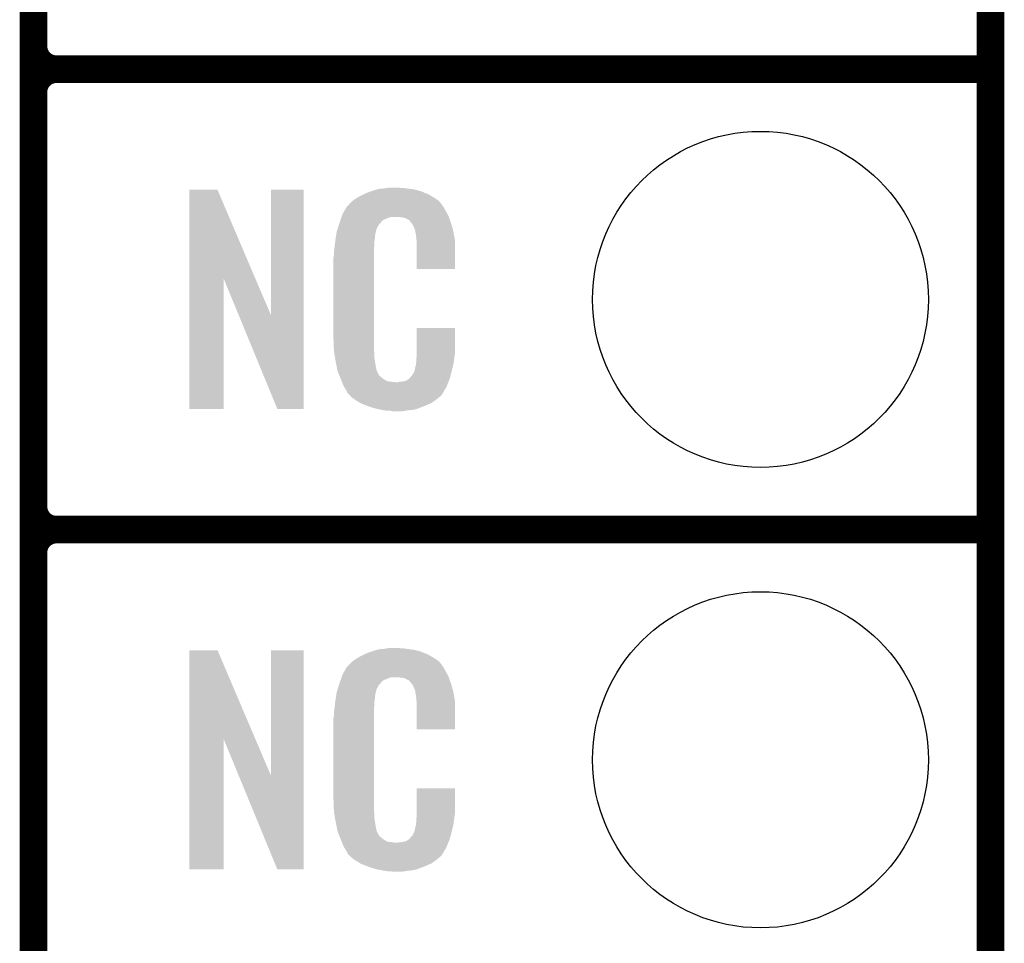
# Model space of a CAD drawing. Extents: x -0.05 to 0.95, y -0.15 to 2.1.
# Tile 24 of 35: x 0.74 to 0.95, y 0.36 to 0.56. Entities that reach past the tile are written whole.
import ezdxf

# ---------------------------------------------------------------- set-up
doc = ezdxf.new("R2010")
doc.units = 0
doc.layers.get('0').update_dxf_attribs({"linetype": 'CONTINUOUS'})
for name, color, linetype in [('HALL_CURRENT_24_V100_GKO', 5, 'CONTINUOUS'), ('HALL_CURRENT_24_V100_GTO', 14, 'CONTINUOUS'), ('HALL_CURRENT_24_V100_GTS', 12, 'CONTINUOUS')]:
    doc.layers.add(name, color=color, linetype=linetype)

# ---------------------------------------------------------------- blocks, each defined once
blk = doc.blocks.new('ROUND_39')
blk.add_circle((0, 0), 0.0365)

msp = doc.modelspace()

# ---------------------------------------------------------------- linework, layer by layer
at = {"layer": 'HALL_CURRENT_24_V100_GKO', "const_width": 0.006}
msp.add_lwpolyline([(0.95, -0.05), (0.95, 2.01)], dxfattribs=at)
at = {"layer": 'HALL_CURRENT_24_V100_GTO', "const_width": 0.006}
for points in [[(0.742, -0.022), (0.742, 0.722)], [(0.742, 0.555), (0.742, 0.645)], [(0.747, 0.55), (0.95, 0.55)], [(0.747, 0.55), (0.95, 0.55)], [(0.742, 0.455), (0.742, 0.545)], [(0.747, 0.45), (0.95, 0.45)], [(0.747, 0.45), (0.95, 0.45)], [(0.742, 0.355), (0.742, 0.445)]]:
    msp.add_lwpolyline(points, dxfattribs=at)
for points in [[(0.742, 0.555, 0.414214), (0.747, 0.55)], [(0.747, 0.55, 0.414214), (0.742, 0.545)], [(0.747, 0.55, 0.414214), (0.742, 0.545)], [(0.742, 0.455, 0.414214), (0.747, 0.45)], [(0.747, 0.45, 0.414214), (0.742, 0.445)], [(0.747, 0.45, 0.414214), (0.742, 0.445)]]:
    msp.add_lwpolyline(points, format="xyb", dxfattribs=at)
at = {"layer": 'HALL_CURRENT_24_V100_GTO'}
for points in [[(0.7759, 0.50459), (0.7759, 0.5238), (0.79019, 0.50459), (0.782, 0.5238)], [(0.7759, 0.5238), (0.7759, 0.5238), (0.782, 0.5238), (0.7759, 0.5238)], [(0.7936, 0.49661), (0.7936, 0.5238), (0.8007, 0.49661), (0.8007, 0.5238)], [(0.7936, 0.5238), (0.7936, 0.5238), (0.8007, 0.5238), (0.7936, 0.5238)], [(0.81207, 0.5219), (0.8127, 0.5223), (0.8294, 0.5219), (0.82873, 0.5223)], [(0.8127, 0.5223), (0.8137, 0.5228), (0.82873, 0.5223), (0.8279, 0.5228)], [(0.8137, 0.5228), (0.8141, 0.523), (0.8279, 0.5228), (0.82741, 0.523)], [(0.8141, 0.523), (0.8151, 0.5234), (0.82741, 0.523), (0.82644, 0.5234)], [(0.8151, 0.5234), (0.8154, 0.5235), (0.82644, 0.5234), (0.8262, 0.5235)], [(0.8154, 0.5235), (0.816, 0.5237), (0.8262, 0.5235), (0.82545, 0.5237)], [(0.816, 0.5237), (0.81667, 0.5239), (0.82545, 0.5237), (0.8247, 0.5239)], [(0.81667, 0.5239), (0.817, 0.524), (0.8247, 0.5239), (0.8239, 0.524)], [(0.817, 0.524), (0.8182, 0.5241), (0.8239, 0.524), (0.8231, 0.5241)], [(0.8182, 0.5241), (0.8188, 0.5242), (0.8231, 0.5241), (0.8225, 0.5242)], [(0.8188, 0.5242), (0.8194, 0.5243), (0.8219, 0.5242), (0.8214, 0.5243)], [(0.80955, 0.5192), (0.81008, 0.5201), (0.8316, 0.5192), (0.8311, 0.5201)], [(0.81008, 0.5201), (0.8102, 0.5203), (0.8311, 0.5201), (0.83095, 0.5203)], [(0.8102, 0.5203), (0.8104, 0.5204), (0.83095, 0.5203), (0.83088, 0.5204)], [(0.8104, 0.5204), (0.81048, 0.5205), (0.83088, 0.5204), (0.8308, 0.5205)], [(0.81048, 0.5205), (0.81064, 0.5207), (0.8308, 0.5205), (0.8307, 0.5207)], [(0.81064, 0.5207), (0.8108, 0.5209), (0.8307, 0.5207), (0.83053, 0.5209)], [(0.8108, 0.5209), (0.81137, 0.5214), (0.83053, 0.5209), (0.8301, 0.5214)], [(0.81137, 0.5214), (0.8116, 0.5216), (0.8301, 0.5214), (0.82982, 0.5216)], [(0.8116, 0.5216), (0.81207, 0.5219), (0.82982, 0.5216), (0.8294, 0.5219)], [(0.80875, 0.5173), (0.80895, 0.5179), (0.8181, 0.5173), (0.8196, 0.5179)], [(0.80895, 0.5179), (0.80902, 0.5181), (0.83227, 0.5179), (0.8322, 0.5181)], [(0.80895, 0.5179), (0.80895, 0.5179), (0.8196, 0.5179), (0.8215, 0.5179)], [(0.80902, 0.5181), (0.8092, 0.5186), (0.8322, 0.5181), (0.83193, 0.5186)], [(0.8092, 0.5186), (0.80955, 0.5192), (0.83193, 0.5186), (0.8316, 0.5192)], [(0.8222, 0.5178), (0.8215, 0.5179), (0.83231, 0.5178), (0.83227, 0.5179)], [(0.80812, 0.5154), (0.80841, 0.5163), (0.8166, 0.5154), (0.8171, 0.5163)], [(0.80841, 0.5163), (0.8085, 0.5166), (0.8171, 0.5163), (0.8174, 0.5166)], [(0.8085, 0.5166), (0.80854, 0.5167), (0.8174, 0.5166), (0.8175, 0.5167)], [(0.80854, 0.5167), (0.8086, 0.5169), (0.8175, 0.5167), (0.8176, 0.5169)], [(0.8086, 0.5169), (0.80875, 0.5173), (0.8176, 0.5169), (0.8181, 0.5173)], [(0.8227, 0.5177), (0.8222, 0.5178), (0.83234, 0.5177), (0.83231, 0.5178)], [(0.8237, 0.5172), (0.8227, 0.5177), (0.83252, 0.5172), (0.83234, 0.5177)], [(0.8238, 0.517), (0.8237, 0.5172), (0.83259, 0.517), (0.83252, 0.5172)], [(0.82406, 0.5167), (0.8238, 0.517), (0.8327, 0.5167), (0.83259, 0.517)], [(0.8244, 0.5163), (0.82406, 0.5167), (0.83282, 0.5163), (0.8327, 0.5167)], [(0.8248, 0.5154), (0.8244, 0.5163), (0.83308, 0.5154), (0.83282, 0.5163)], [(0.80766, 0.5132), (0.80774, 0.5137), (0.8162, 0.5132), (0.8162, 0.5137)], [(0.80774, 0.5137), (0.80781, 0.5141), (0.8162, 0.5137), (0.8163, 0.5141)], [(0.80781, 0.5141), (0.80784, 0.5143), (0.8163, 0.5141), (0.8163, 0.5143)], [(0.80784, 0.5143), (0.8079, 0.5147), (0.8163, 0.5143), (0.81641, 0.5147)], [(0.8079, 0.5147), (0.80812, 0.5154), (0.81641, 0.5147), (0.8166, 0.5154)], [(0.82496, 0.515), (0.8248, 0.5154), (0.8332, 0.515), (0.83308, 0.5154)], [(0.825, 0.5149), (0.82496, 0.515), (0.83322, 0.5149), (0.8332, 0.515)], [(0.825, 0.5146), (0.825, 0.5149), (0.83328, 0.5146), (0.83322, 0.5149)], [(0.8251, 0.5141), (0.825, 0.5146), (0.83337, 0.5141), (0.83328, 0.5146)], [(0.8252, 0.5134), (0.8251, 0.5141), (0.8335, 0.5134), (0.83337, 0.5141)], [(0.80741, 0.5111), (0.8075, 0.5119), (0.816, 0.5111), (0.8161, 0.5119)], [(0.8075, 0.5119), (0.80759, 0.5127), (0.8161, 0.5119), (0.8161, 0.5127)], [(0.80759, 0.5127), (0.8076, 0.5128), (0.8161, 0.5127), (0.81612, 0.5128)], [(0.8076, 0.5128), (0.80766, 0.5132), (0.81612, 0.5128), (0.8162, 0.5132)], [(0.82524, 0.5129), (0.8252, 0.5134), (0.8336, 0.5129), (0.8335, 0.5134)], [(0.8253, 0.5121), (0.82524, 0.5129), (0.8336, 0.5121), (0.8336, 0.5129)], [(0.8253, 0.5066), (0.8253, 0.5121), (0.8336, 0.5066), (0.8336, 0.5121)], [(0.8072, 0.5091), (0.8073, 0.5096), (0.816, 0.5091), (0.816, 0.5096)], [(0.8073, 0.5103), (0.8074, 0.511), (0.816, 0.5103), (0.816, 0.511)], [(0.8073, 0.5096), (0.8073, 0.5103), (0.816, 0.5096), (0.816, 0.5103)], [(0.8074, 0.511), (0.80741, 0.5111), (0.816, 0.511), (0.816, 0.5111)], [(0.8072, 0.4914), (0.8072, 0.5091), (0.816, 0.4914), (0.816, 0.5091)], [(0.7759, 0.4762), (0.7759, 0.50459), (0.7833, 0.4762), (0.7833, 0.50459)], [(0.78659, 0.49661), (0.7833, 0.50459), (0.7936, 0.49661), (0.79019, 0.50459)], [(0.795, 0.4762), (0.78659, 0.49661), (0.8007, 0.4762), (0.8007, 0.49661)], [(0.8253, 0.4883), (0.8253, 0.4938), (0.8336, 0.4883), (0.8336, 0.4938)], [(0.8253, 0.4938), (0.8253, 0.4938), (0.8336, 0.4938), (0.8253, 0.4938)], [(0.80729, 0.4889), (0.8072, 0.4914), (0.816, 0.4889), (0.816, 0.4914)], [(0.8073, 0.4887), (0.80729, 0.4889), (0.81603, 0.4887), (0.816, 0.4889)], [(0.80739, 0.4882), (0.8073, 0.4887), (0.8161, 0.4882), (0.81603, 0.4887)], [(0.80754, 0.4873), (0.80739, 0.4882), (0.8161, 0.4873), (0.8161, 0.4882)], [(0.8253, 0.4878), (0.8253, 0.4883), (0.83353, 0.4878), (0.8336, 0.4883)], [(0.8077, 0.4864), (0.80754, 0.4873), (0.81624, 0.4864), (0.8161, 0.4873)], [(0.8079, 0.4854), (0.8077, 0.4864), (0.8164, 0.4854), (0.81624, 0.4864)], [(0.8251, 0.486), (0.82512, 0.4861), (0.83328, 0.486), (0.8333, 0.4861)], [(0.8251, 0.4857), (0.8251, 0.486), (0.83321, 0.4857), (0.83328, 0.486)], [(0.82512, 0.4861), (0.8252, 0.4865), (0.8333, 0.4861), (0.83335, 0.4865)], [(0.8252, 0.487), (0.82527, 0.4876), (0.83342, 0.487), (0.8335, 0.4876)], [(0.8252, 0.4865), (0.8252, 0.487), (0.83335, 0.4865), (0.83342, 0.487)], [(0.82527, 0.4876), (0.8253, 0.4878), (0.8335, 0.4876), (0.83353, 0.4878)], [(0.80808, 0.4845), (0.8079, 0.4854), (0.8166, 0.4845), (0.8164, 0.4854)], [(0.8081, 0.4844), (0.80808, 0.4845), (0.81665, 0.4844), (0.8166, 0.4845)], [(0.80839, 0.4837), (0.8081, 0.4844), (0.817, 0.4837), (0.81665, 0.4844)], [(0.80843, 0.4836), (0.80839, 0.4837), (0.8171, 0.4836), (0.817, 0.4837)], [(0.8243, 0.4835), (0.8248, 0.4844), (0.83265, 0.4835), (0.8329, 0.4844)], [(0.8248, 0.4844), (0.825, 0.4854), (0.8329, 0.4844), (0.83314, 0.4854)], [(0.825, 0.4855), (0.8251, 0.4857), (0.83316, 0.4855), (0.83321, 0.4857)], [(0.825, 0.4854), (0.825, 0.4855), (0.83314, 0.4854), (0.83316, 0.4855)], [(0.80851, 0.4834), (0.80843, 0.4836), (0.8172, 0.4834), (0.8171, 0.4836)], [(0.80859, 0.4832), (0.80851, 0.4834), (0.8175, 0.4832), (0.8172, 0.4834)], [(0.80872, 0.4829), (0.80859, 0.4832), (0.8178, 0.4829), (0.8175, 0.4832)], [(0.8088, 0.4827), (0.80872, 0.4829), (0.8181, 0.4827), (0.8178, 0.4829)], [(0.80888, 0.4825), (0.8088, 0.4827), (0.8184, 0.4825), (0.8181, 0.4827)], [(0.80899, 0.4822), (0.80888, 0.4825), (0.819, 0.4822), (0.8184, 0.4825)], [(0.80907, 0.482), (0.80899, 0.4822), (0.8208, 0.482), (0.819, 0.4822)], [(0.8093, 0.4814), (0.80907, 0.482), (0.83191, 0.4814), (0.83215, 0.482)], [(0.8212, 0.482), (0.8215, 0.4821), (0.83215, 0.482), (0.83219, 0.4821)], [(0.8219, 0.4821), (0.8229, 0.4823), (0.83219, 0.4821), (0.83228, 0.4823)], [(0.8229, 0.4823), (0.8234, 0.4826), (0.83228, 0.4823), (0.8324, 0.4826)], [(0.8234, 0.4826), (0.8238, 0.4829), (0.8324, 0.4826), (0.83248, 0.4829)], [(0.8238, 0.4829), (0.8239, 0.4831), (0.83248, 0.4829), (0.83254, 0.4831)], [(0.8239, 0.4831), (0.8243, 0.4835), (0.83254, 0.4831), (0.83265, 0.4835)], [(0.80958, 0.4809), (0.8093, 0.4814), (0.8317, 0.4809), (0.83191, 0.4814)], [(0.8098, 0.4805), (0.80958, 0.4809), (0.83146, 0.4805), (0.8317, 0.4809)], [(0.8102, 0.4799), (0.8098, 0.4805), (0.8311, 0.4799), (0.83146, 0.4805)], [(0.8102, 0.4797), (0.8102, 0.4799), (0.83098, 0.4797), (0.8311, 0.4799)], [(0.8105, 0.4794), (0.8102, 0.4797), (0.8308, 0.4794), (0.83098, 0.4797)], [(0.8107, 0.4792), (0.8105, 0.4794), (0.8307, 0.4792), (0.8308, 0.4794)], [(0.8109, 0.479), (0.8107, 0.4792), (0.83045, 0.479), (0.8307, 0.4792)], [(0.81113, 0.4788), (0.8109, 0.479), (0.8302, 0.4788), (0.83045, 0.479)], [(0.8116, 0.4784), (0.81113, 0.4788), (0.82973, 0.4784), (0.8302, 0.4788)], [(0.81192, 0.4782), (0.8116, 0.4784), (0.8295, 0.4782), (0.82973, 0.4784)], [(0.81304, 0.4775), (0.81192, 0.4782), (0.8285, 0.4775), (0.8295, 0.4782)], [(0.8132, 0.4774), (0.81304, 0.4775), (0.82827, 0.4774), (0.8285, 0.4775)], [(0.81449, 0.4769), (0.8132, 0.4774), (0.8271, 0.4769), (0.82827, 0.4774)], [(0.815, 0.4767), (0.81449, 0.4769), (0.82659, 0.4767), (0.8271, 0.4769)], [(0.8167, 0.4762), (0.815, 0.4767), (0.8253, 0.4762), (0.82659, 0.4767)], [(0.81777, 0.476), (0.8167, 0.4762), (0.8244, 0.476), (0.8253, 0.4762)], [(0.8183, 0.4759), (0.81777, 0.476), (0.8233, 0.4759), (0.8244, 0.476)], [(0.8189, 0.4758), (0.8183, 0.4759), (0.8227, 0.4758), (0.8233, 0.4759)], [(0.82, 0.4757), (0.8196, 0.4758), (0.8221, 0.4757), (0.8227, 0.4758)], [(0.7759, 0.40459), (0.7759, 0.4238), (0.79019, 0.40459), (0.782, 0.4238)], [(0.7759, 0.4238), (0.7759, 0.4238), (0.782, 0.4238), (0.7759, 0.4238)], [(0.7936, 0.39661), (0.7936, 0.4238), (0.8007, 0.39661), (0.8007, 0.4238)], [(0.7936, 0.4238), (0.7936, 0.4238), (0.8007, 0.4238), (0.7936, 0.4238)], [(0.816, 0.4237), (0.81667, 0.4239), (0.82545, 0.4237), (0.8247, 0.4239)], [(0.81667, 0.4239), (0.817, 0.424), (0.8247, 0.4239), (0.8239, 0.424)], [(0.817, 0.424), (0.8182, 0.4241), (0.8239, 0.424), (0.8231, 0.4241)], [(0.8182, 0.4241), (0.8188, 0.4242), (0.8231, 0.4241), (0.8225, 0.4242)], [(0.8188, 0.4242), (0.8194, 0.4243), (0.8219, 0.4242), (0.8214, 0.4243)], [(0.81137, 0.4214), (0.8116, 0.4216), (0.8301, 0.4214), (0.82982, 0.4216)], [(0.8116, 0.4216), (0.81207, 0.4219), (0.82982, 0.4216), (0.8294, 0.4219)], [(0.81207, 0.4219), (0.8127, 0.4223), (0.8294, 0.4219), (0.82873, 0.4223)], [(0.8127, 0.4223), (0.8137, 0.4228), (0.82873, 0.4223), (0.8279, 0.4228)], [(0.8137, 0.4228), (0.8141, 0.423), (0.8279, 0.4228), (0.82741, 0.423)], [(0.8141, 0.423), (0.8151, 0.4234), (0.82741, 0.423), (0.82644, 0.4234)], [(0.8151, 0.4234), (0.8154, 0.4235), (0.82644, 0.4234), (0.8262, 0.4235)], [(0.8154, 0.4235), (0.816, 0.4237), (0.8262, 0.4235), (0.82545, 0.4237)], [(0.80955, 0.4192), (0.81008, 0.4201), (0.8316, 0.4192), (0.8311, 0.4201)], [(0.81008, 0.4201), (0.8102, 0.4203), (0.8311, 0.4201), (0.83095, 0.4203)], [(0.8102, 0.4203), (0.8104, 0.4204), (0.83095, 0.4203), (0.83088, 0.4204)], [(0.8104, 0.4204), (0.81048, 0.4205), (0.83088, 0.4204), (0.8308, 0.4205)], [(0.81048, 0.4205), (0.81064, 0.4207), (0.8308, 0.4205), (0.8307, 0.4207)], [(0.81064, 0.4207), (0.8108, 0.4209), (0.8307, 0.4207), (0.83053, 0.4209)], [(0.8108, 0.4209), (0.81137, 0.4214), (0.83053, 0.4209), (0.8301, 0.4214)], [(0.80875, 0.4173), (0.80895, 0.4179), (0.8181, 0.4173), (0.8196, 0.4179)], [(0.80895, 0.4179), (0.80902, 0.4181), (0.83227, 0.4179), (0.8322, 0.4181)], [(0.80895, 0.4179), (0.80895, 0.4179), (0.8196, 0.4179), (0.8215, 0.4179)], [(0.80902, 0.4181), (0.8092, 0.4186), (0.8322, 0.4181), (0.83193, 0.4186)], [(0.8092, 0.4186), (0.80955, 0.4192), (0.83193, 0.4186), (0.8316, 0.4192)], [(0.8222, 0.4178), (0.8215, 0.4179), (0.83231, 0.4178), (0.83227, 0.4179)], [(0.8227, 0.4177), (0.8222, 0.4178), (0.83234, 0.4177), (0.83231, 0.4178)], [(0.8237, 0.4172), (0.8227, 0.4177), (0.83252, 0.4172), (0.83234, 0.4177)], [(0.8079, 0.4147), (0.80812, 0.4154), (0.81641, 0.4147), (0.8166, 0.4154)], [(0.80812, 0.4154), (0.80841, 0.4163), (0.8166, 0.4154), (0.8171, 0.4163)], [(0.80841, 0.4163), (0.8085, 0.4166), (0.8171, 0.4163), (0.8174, 0.4166)], [(0.8085, 0.4166), (0.80854, 0.4167), (0.8174, 0.4166), (0.8175, 0.4167)], [(0.80854, 0.4167), (0.8086, 0.4169), (0.8175, 0.4167), (0.8176, 0.4169)], [(0.8086, 0.4169), (0.80875, 0.4173), (0.8176, 0.4169), (0.8181, 0.4173)], [(0.8238, 0.417), (0.8237, 0.4172), (0.83259, 0.417), (0.83252, 0.4172)], [(0.82406, 0.4167), (0.8238, 0.417), (0.8327, 0.4167), (0.83259, 0.417)], [(0.8244, 0.4163), (0.82406, 0.4167), (0.83282, 0.4163), (0.8327, 0.4167)], [(0.8248, 0.4154), (0.8244, 0.4163), (0.83308, 0.4154), (0.83282, 0.4163)], [(0.82496, 0.415), (0.8248, 0.4154), (0.8332, 0.415), (0.83308, 0.4154)], [(0.8076, 0.4128), (0.80766, 0.4132), (0.81612, 0.4128), (0.8162, 0.4132)], [(0.80766, 0.4132), (0.80774, 0.4137), (0.8162, 0.4132), (0.8162, 0.4137)], [(0.80774, 0.4137), (0.80781, 0.4141), (0.8162, 0.4137), (0.8163, 0.4141)], [(0.80781, 0.4141), (0.80784, 0.4143), (0.8163, 0.4141), (0.8163, 0.4143)], [(0.80784, 0.4143), (0.8079, 0.4147), (0.8163, 0.4143), (0.81641, 0.4147)], [(0.825, 0.4149), (0.82496, 0.415), (0.83322, 0.4149), (0.8332, 0.415)], [(0.825, 0.4146), (0.825, 0.4149), (0.83328, 0.4146), (0.83322, 0.4149)], [(0.8251, 0.4141), (0.825, 0.4146), (0.83337, 0.4141), (0.83328, 0.4146)], [(0.8252, 0.4134), (0.8251, 0.4141), (0.8335, 0.4134), (0.83337, 0.4141)], [(0.82524, 0.4129), (0.8252, 0.4134), (0.8336, 0.4129), (0.8335, 0.4134)], [(0.8073, 0.4103), (0.8074, 0.411), (0.816, 0.4103), (0.816, 0.411)], [(0.8074, 0.411), (0.80741, 0.4111), (0.816, 0.411), (0.816, 0.4111)], [(0.80741, 0.4111), (0.8075, 0.4119), (0.816, 0.4111), (0.8161, 0.4119)], [(0.8075, 0.4119), (0.80759, 0.4127), (0.8161, 0.4119), (0.8161, 0.4127)], [(0.80759, 0.4127), (0.8076, 0.4128), (0.8161, 0.4127), (0.81612, 0.4128)], [(0.8253, 0.4121), (0.82524, 0.4129), (0.8336, 0.4121), (0.8336, 0.4129)], [(0.8253, 0.4066), (0.8253, 0.4121), (0.8336, 0.4066), (0.8336, 0.4121)], [(0.8072, 0.4091), (0.8073, 0.4096), (0.816, 0.4091), (0.816, 0.4096)], [(0.8072, 0.3914), (0.8072, 0.4091), (0.816, 0.3914), (0.816, 0.4091)], [(0.8073, 0.4096), (0.8073, 0.4103), (0.816, 0.4096), (0.816, 0.4103)], [(0.7759, 0.3762), (0.7759, 0.40459), (0.7833, 0.3762), (0.7833, 0.40459)], [(0.78659, 0.39661), (0.7833, 0.40459), (0.7936, 0.39661), (0.79019, 0.40459)], [(0.795, 0.3762), (0.78659, 0.39661), (0.8007, 0.3762), (0.8007, 0.39661)], [(0.8253, 0.3883), (0.8253, 0.3938), (0.8336, 0.3883), (0.8336, 0.3938)], [(0.8253, 0.3938), (0.8253, 0.3938), (0.8336, 0.3938), (0.8253, 0.3938)], [(0.80729, 0.3889), (0.8072, 0.3914), (0.816, 0.3889), (0.816, 0.3914)], [(0.8073, 0.3887), (0.80729, 0.3889), (0.81603, 0.3887), (0.816, 0.3889)], [(0.80739, 0.3882), (0.8073, 0.3887), (0.8161, 0.3882), (0.81603, 0.3887)], [(0.80754, 0.3873), (0.80739, 0.3882), (0.8161, 0.3873), (0.8161, 0.3882)], [(0.8252, 0.387), (0.82527, 0.3876), (0.83342, 0.387), (0.8335, 0.3876)], [(0.82527, 0.3876), (0.8253, 0.3878), (0.8335, 0.3876), (0.83353, 0.3878)], [(0.8253, 0.3878), (0.8253, 0.3883), (0.83353, 0.3878), (0.8336, 0.3883)], [(0.8077, 0.3864), (0.80754, 0.3873), (0.81624, 0.3864), (0.8161, 0.3873)], [(0.8079, 0.3854), (0.8077, 0.3864), (0.8164, 0.3854), (0.81624, 0.3864)], [(0.80808, 0.3845), (0.8079, 0.3854), (0.8166, 0.3845), (0.8164, 0.3854)], [(0.8248, 0.3844), (0.825, 0.3854), (0.8329, 0.3844), (0.83314, 0.3854)], [(0.825, 0.3855), (0.8251, 0.3857), (0.83316, 0.3855), (0.83321, 0.3857)], [(0.825, 0.3854), (0.825, 0.3855), (0.83314, 0.3854), (0.83316, 0.3855)], [(0.8251, 0.386), (0.82512, 0.3861), (0.83328, 0.386), (0.8333, 0.3861)], [(0.8251, 0.3857), (0.8251, 0.386), (0.83321, 0.3857), (0.83328, 0.386)], [(0.82512, 0.3861), (0.8252, 0.3865), (0.8333, 0.3861), (0.83335, 0.3865)], [(0.8252, 0.3865), (0.8252, 0.387), (0.83335, 0.3865), (0.83342, 0.387)], [(0.8081, 0.3844), (0.80808, 0.3845), (0.81665, 0.3844), (0.8166, 0.3845)], [(0.80839, 0.3837), (0.8081, 0.3844), (0.817, 0.3837), (0.81665, 0.3844)], [(0.80843, 0.3836), (0.80839, 0.3837), (0.8171, 0.3836), (0.817, 0.3837)], [(0.80851, 0.3834), (0.80843, 0.3836), (0.8172, 0.3834), (0.8171, 0.3836)], [(0.80859, 0.3832), (0.80851, 0.3834), (0.8175, 0.3832), (0.8172, 0.3834)], [(0.80872, 0.3829), (0.80859, 0.3832), (0.8178, 0.3829), (0.8175, 0.3832)], [(0.8238, 0.3829), (0.8239, 0.3831), (0.83248, 0.3829), (0.83254, 0.3831)], [(0.8239, 0.3831), (0.8243, 0.3835), (0.83254, 0.3831), (0.83265, 0.3835)], [(0.8243, 0.3835), (0.8248, 0.3844), (0.83265, 0.3835), (0.8329, 0.3844)], [(0.8088, 0.3827), (0.80872, 0.3829), (0.8181, 0.3827), (0.8178, 0.3829)], [(0.80888, 0.3825), (0.8088, 0.3827), (0.8184, 0.3825), (0.8181, 0.3827)], [(0.80899, 0.3822), (0.80888, 0.3825), (0.819, 0.3822), (0.8184, 0.3825)], [(0.80907, 0.382), (0.80899, 0.3822), (0.8208, 0.382), (0.819, 0.3822)], [(0.8093, 0.3814), (0.80907, 0.382), (0.83191, 0.3814), (0.83215, 0.382)], [(0.80958, 0.3809), (0.8093, 0.3814), (0.8317, 0.3809), (0.83191, 0.3814)], [(0.8212, 0.382), (0.8215, 0.3821), (0.83215, 0.382), (0.83219, 0.3821)], [(0.8219, 0.3821), (0.8229, 0.3823), (0.83219, 0.3821), (0.83228, 0.3823)], [(0.8229, 0.3823), (0.8234, 0.3826), (0.83228, 0.3823), (0.8324, 0.3826)], [(0.8234, 0.3826), (0.8238, 0.3829), (0.8324, 0.3826), (0.83248, 0.3829)], [(0.8098, 0.3805), (0.80958, 0.3809), (0.83146, 0.3805), (0.8317, 0.3809)], [(0.8102, 0.3799), (0.8098, 0.3805), (0.8311, 0.3799), (0.83146, 0.3805)], [(0.8102, 0.3797), (0.8102, 0.3799), (0.83098, 0.3797), (0.8311, 0.3799)], [(0.8105, 0.3794), (0.8102, 0.3797), (0.8308, 0.3794), (0.83098, 0.3797)], [(0.8107, 0.3792), (0.8105, 0.3794), (0.8307, 0.3792), (0.8308, 0.3794)], [(0.8109, 0.379), (0.8107, 0.3792), (0.83045, 0.379), (0.8307, 0.3792)], [(0.81113, 0.3788), (0.8109, 0.379), (0.8302, 0.3788), (0.83045, 0.379)], [(0.8116, 0.3784), (0.81113, 0.3788), (0.82973, 0.3784), (0.8302, 0.3788)], [(0.81192, 0.3782), (0.8116, 0.3784), (0.8295, 0.3782), (0.82973, 0.3784)], [(0.81304, 0.3775), (0.81192, 0.3782), (0.8285, 0.3775), (0.8295, 0.3782)], [(0.8132, 0.3774), (0.81304, 0.3775), (0.82827, 0.3774), (0.8285, 0.3775)], [(0.81449, 0.3769), (0.8132, 0.3774), (0.8271, 0.3769), (0.82827, 0.3774)], [(0.815, 0.3767), (0.81449, 0.3769), (0.82659, 0.3767), (0.8271, 0.3769)], [(0.8167, 0.3762), (0.815, 0.3767), (0.8253, 0.3762), (0.82659, 0.3767)], [(0.81777, 0.376), (0.8167, 0.3762), (0.8244, 0.376), (0.8253, 0.3762)], [(0.8183, 0.3759), (0.81777, 0.376), (0.8233, 0.3759), (0.8244, 0.376)], [(0.8189, 0.3758), (0.8183, 0.3759), (0.8227, 0.3758), (0.8233, 0.3759)], [(0.82, 0.3757), (0.8196, 0.3758), (0.8221, 0.3757), (0.8227, 0.3758)]]:
    msp.add_solid(points, dxfattribs=at)

# ---------------------------------------------------------------- block references
at = {"layer": 'HALL_CURRENT_24_V100_GTS'}
for p in [(0.9, 0.5), (0.9, 0.4)]:
    msp.add_blockref('ROUND_39', p, dxfattribs=at)

doc.saveas('drawing.dxf')
